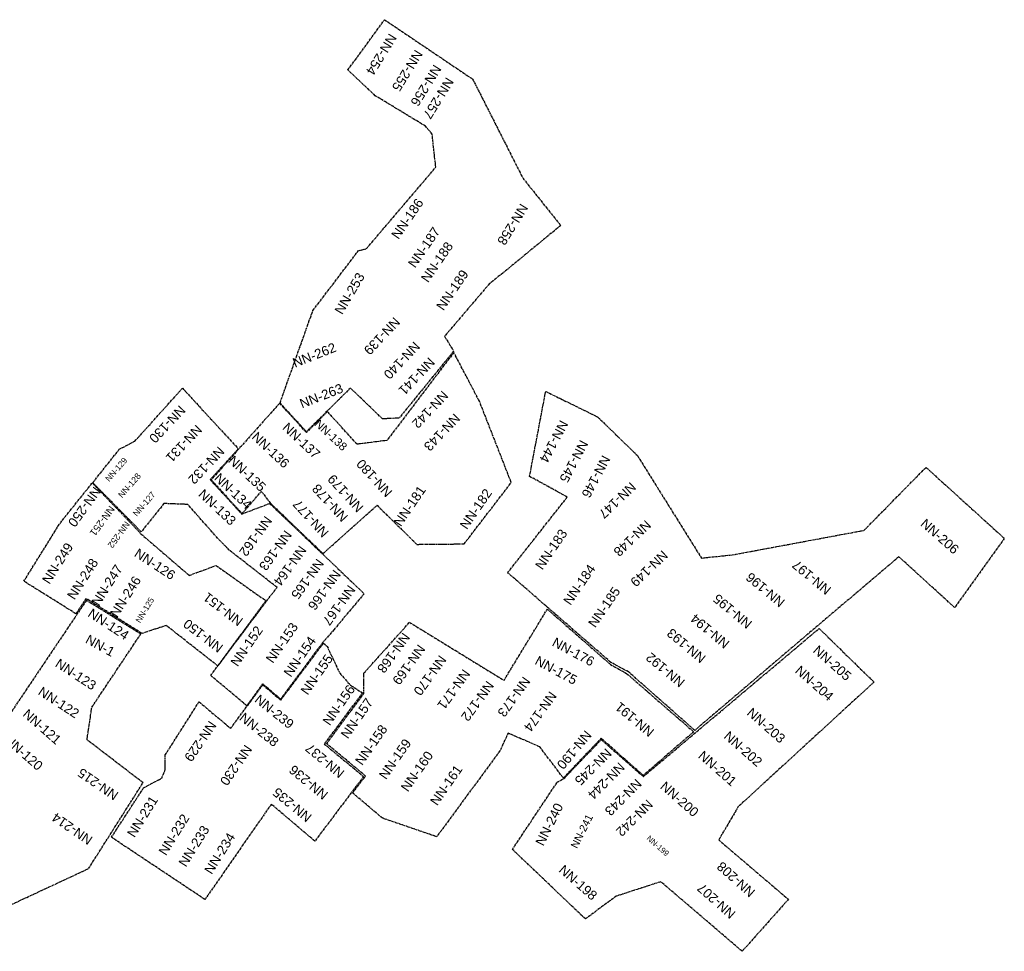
# Model space of a CAD drawing. Header units: metres. Extents: x -1541 to 232, y -245 to 408.
# Tile 4 of 4: x -68 to 232, y -44 to 240. Entities that reach past the tile are written whole.
import ezdxf
from ezdxf.enums import TextEntityAlignment as Align

# ---------------------------------------------------------------- set-up
doc = ezdxf.new("R2010")
doc.units = ezdxf.units.M
doc.header["$MEASUREMENT"] = 0
doc.linetypes.add('PHANTOM2', pattern=[1.25, 0.625, -0.125, 0.125, -0.125, 0.125, -0.125])
doc.layers.add('FAT AREA', color=134, linetype='PHANTOM2', lineweight=30)
doc.layers.add('Home Number', color=6, linetype='Continuous')
doc.styles.get("Standard").update_dxf_attribs({"font": 'arial.ttf'})

msp = doc.modelspace()

# ---------------------------------------------------------------- linework, layer by layer
at = {"layer": 'FAT AREA'}
for points in [[(32.55, 127.61), (19.12, 114.34), (11.11, 123.12), (21.12, 151.2), (34.93, 169.36), (37.41, 170.04), (58.52, 194.83), (57.4, 204.89), (55.38, 207.3), (40.09, 216.56), (31.77, 224.39), (42.91, 239.68), (69.74, 221.6), (85, 191.5), (96.53, 177.08), (78.91, 162.59), (74.89, 159.41), (61.18, 143.36), (63.94, 138.84), (47.37, 118.49), (42.32, 118.24)], [(-9.83, 99.72), (-0.42, 89.37), (5.41, 96.19), (8.13, 92.67), (24.19, 77.26), (40.63, 91.95), (52.75, 80.07), (67.15, 80.21), (81.48, 98.87), (71.8, 123.59), (64.01, 138.45), (43.66, 111.69), (34.55, 110.53), (25.55, 120.46), (19.13, 114.12), (11.01, 123.03)], [(-24.21, 92.49), (-31.13, 83.88), (-45.87, 98.84), (-37.79, 109), (-33.05, 111.47), (-18.56, 127.58), (-1.59, 109.13), (-10.14, 99.75), (-0.53, 89.3), (7.96, 92.52), (36.71, 65.06), (27.49, 54.08), (24.06, 50.15), (11.29, 33.01), (5.83, 37.62), (1.01, 30.96), (-9.98, 40.18), (7.02, 62.78), (10.21, 66.96), (-4.34, 78.34), (-7.89, 81.95), (-16.95, 92.21)], [(91.97, 126.6), (107.77, 118.84), (119.88, 107.07), (139.35, 75.91), (148.74, 76.87), (188.86, 84.34), (207.71, 103.5), (231.54, 81.89), (216.41, 60.85), (199.44, 76.3), (137.32, 23.48), (117.2, 41.25), (111.78, 44.17), (80.41, 71.46), (98.54, 94.45), (87.06, 100.74)], [(-30.9, 52.97), (-47.91, 63.61), (-50.98, 58.95), (-66.83, 68.85), (-56.36, 85.7), (-55.09, 87.43), (-46.02, 98.77), (-31.24, 83.31), (-16.53, 70.62), (-8.37, 73.64), (6.82, 62.94), (-7.87, 43.11), (-23.5, 55.39)], [(-89.4, -41.24), (-83.04, -34.94), (-77.31, -32.6), (-47.15, -18.56), (-30.58, 7.55), (-47.62, 20.61), (-46.15, 30.54), (-31.27, 52.78), (-47.82, 63.04), (-72.83, 25.87), (-111.81, 1.92), (-127.23, -10.65), (-113.71, -21.27), (-114.89, -28.15)], [(137.01, 23.04), (121.64, 9.77), (108.85, 21.07), (97.35, 9), (90.16, 18.46), (80.52, 22.65), (78.02, 17.22), (58.8, -8.87), (42.28, -3.2), (33.17, 4.44), (37.17, 9.59), (25.29, 19.44), (36.66, 34.73), (36.67, 40.94), (50.52, 56.35), (79.29, 38.7), (92.47, 60.37), (111.7, 43.51), (116.58, 40.8)], [(191.87, 38.16), (150.57, 0.27), (144.61, -9.84), (165.82, -27.92), (151.74, -43.73), (126.99, -22.57), (113.41, -26.98), (104.04, -33.89), (81.85, -12.72), (95.46, 7.71), (97.53, 8.84), (108.88, 20.66), (121.69, 9.43), (175.19, 54.48)], [(36.21, 34.9), (24.57, 19.33), (36.54, 9.46), (21.71, -10.23), (8.47, 1), (4.15, -5.12), (-11.72, -27.98), (-40.18, -9.04), (-30.39, 6.02), (-24.83, 8.98), (-23.89, 11.43), (-23.8, 16.04), (-13.51, 32.2), (-3.91, 24.05), (5.88, 37.35), (11.32, 32.66), (24.33, 49.98), (25.46, 49.01), (29.28, 40.87), (32.6, 37.2)]]:
    msp.add_lwpolyline(points, close=True, dxfattribs=at)

# ---------------------------------------------------------------- texts
at = {"layer": 'Home Number', "color": 6}
for s, rotation, p in [('NN-254', 238.2573, (41.96, 229.12)), ('NN-255', 238.2573, (49.86, 224.18)), ('NN-256', 238.2573, (55.54, 219.66)), ('NN-257', 238.2573, (59.32, 215.79)), ('NN-186', 55.4716, (49.87, 179.14)), ('NN-258', 238.2573, (81.92, 177.39)), ('NN-187', 55.4716, (54.95, 170.42)), ('NN-188', 55.4716, (58.9, 165.96)), ('NN-253', 59.402, (32.29, 156.41)), ('NN-189', 55.4716, (63.57, 157.44)), ('NN-139', 226.6151, (42.14, 143.42)), ('NN-262', 21.5634, (21.56, 137.66)), ('NN-140', 226.6151, (48.18, 136.03)), ('NN-141', 226.6151, (52.71, 131.2)), ('NN-263', 21.5634, (23.69, 125.25)), ('NN-124', 326.9086, (-41.07, 55.78)), ('NN-1', 331.3448, (-43.59, 49.28)), ('NN-168', 234.226, (45.67, 47.02)), ('NN-176', 331.7806, (100.4, 47.38)), ('NN-169', 234.226, (50.32, 43.46)), ('NN-123', 326.9086, (-51.02, 40.53)), ('NN-170', 234.226, (56.76, 40.19)), ('NN-175', 331.7806, (95.16, 41.77)), ('NN-171', 234.226, (63.99, 35.93)), ('NN-173', 234.226, (82.31, 33.66)), ('NN-122', 326.9086, (-56.22, 31.99)), ('NN-172', 234.226, (71.22, 32.37)), ('NN-157', 55.1255, (34.52, 27.16)), ('NN-174', 234.226, (90.33, 29.2)), ('NN-191', 140.2157, (119.02, 26.78)), ('NN-121', 318.7122, (-61.31, 24.58)), ('NN-158', 55.1255, (38.88, 19.07)), ('NN-120', 318.7122, (-66.89, 16.67)), ('NN-190', 230.1734, (100.66, 17.56)), ('NN-159', 55.1255, (46.12, 14.77)), ('NN-160', 55.1255, (52.79, 11.03)), ('NN-161', 55.1255, (61.69, 6.82)), ('NN-215', 145.4796, (-44.29, 7.11)), ('NN-214', 145.4796, (-52.14, -6.46))]:
    msp.add_text(s, height=2.863, rotation=rotation, dxfattribs=at).set_placement(p, align=Align.MIDDLE_CENTER)
at = {"layer": 'Home Number', "color": 3}
for s, height, rotation, p in [('NN-142', 2.863, 226.6151, (56.79, 121.09)), ('NN-137', 2.863, 316.8683, (17.62, 111.63)), ('NN-138', 2.476, 316.8683, (26.62, 113.3)), ('NN-143', 2.863, 226.6151, (60.41, 114.15)), ('NN-136', 2.863, 316.8683, (8.27, 108.78)), ('NN-135', 2.863, 316.8683, (1.12, 101.61)), ('NN-180', 2.863, 132.4187, (39.81, 100.21)), ('NN-134', 2.863, 316.8683, (-3.15, 96.25)), ('NN-179', 2.863, 132.4187, (31.05, 95.59)), ('NN-178', 2.863, 132.4187, (26.32, 92.67)), ('NN-181', 2.863, 55.4716, (50.57, 91.76)), ('NN-182', 2.863, 55.4716, (70.7, 90.85)), ('NN-177', 2.863, 132.4187, (20.48, 87.94)), ('NN-205', 2.863, 318.674, (179.2, 43.97)), ('NN-204', 2.863, 318.674, (173.75, 37.81)), ('NN-203', 2.863, 318.674, (159.07, 24.98)), ('NN-202', 2.863, 318.674, (152.06, 17.86)), ('NN-245', 2.863, 224.9786, (106.42, 12.38)), ('NN-201', 2.863, 318.674, (144.26, 11.91)), ('NN-244', 2.863, 224.9786, (110.43, 8.11)), ('NN-243', 2.863, 224.9786, (115.58, 3.1)), ('NN-200', 2.863, 318.674, (132.7, 2.57)), ('NN-240', 2.863, 63.4178, (93.04, -5.11)), ('NN-242', 2.863, 224.9786, (118.97, -3.17)), ('NN-241', 2.29, 63.4178, (102.94, -7.21)), ('NN-199', 1.682, 318.674, (126.12, -11.64)), ('NN-198', 2.863, 318.674, (101.83, -22.81)), ('NN-208', 2.863, 138.3877, (149.86, -21.86)), ('NN-207', 2.863, 138.3877, (143.89, -28.45))]:
    msp.add_text(s, height=height, rotation=rotation, dxfattribs=at).set_placement(p, align=Align.MIDDLE_CENTER)
at = {"layer": 'Home Number', "color": 5}
for s, height, rotation, p in [('NN-130', 2.863, 226.6159, (-23.19, 116.61)), ('NN-131', 2.863, 226.6159, (-18.13, 110.72)), ('NN-132', 2.863, 226.6159, (-11.3, 104.08)), ('NN-129', 1.791, 48.8972, (-38.73, 102.83)), ('NN-128', 1.857, 48.8972, (-34.7, 98)), ('NN-127', 1.839, 48.8972, (-30.25, 92.35)), ('NN-133', 2.863, 316.8683, (-7.98, 91.35)), ('NN-162', 2.863, 234.226, (3.71, 82.53)), ('NN-163', 2.863, 234.226, (9.73, 78.19)), ('NN-164', 2.863, 234.226, (14.17, 73.56)), ('NN-165', 2.863, 234.226, (19.49, 69.52)), ('NN-166', 2.863, 234.226, (24.62, 66.17)), ('NN-167', 2.863, 234.226, (29.06, 61.53)), ('NN-152', 2.863, 55.1255, (0.95, 49.12)), ('NN-153', 2.863, 55.1255, (11.68, 50.15)), ('NN-154', 2.863, 55.1255, (17.13, 45.93))]:
    msp.add_text(s, height=height, rotation=rotation, dxfattribs=at).set_placement(p, align=Align.MIDDLE_CENTER)
at = {"layer": 'Home Number', "color": 1}
for s, rotation, p in [('NN-144', 242.0452, (94.45, 111.36)), ('NN-145', 242.0452, (100.54, 105.33)), ('NN-146', 242.0452, (107.28, 100.68)), ('NN-147', 223.6148, (113.75, 93.45)), ('NN-148', 223.6148, (118.33, 81.9)), ('NN-206', 318.674, (211.92, 82.51)), ('NN-183', 55.4716, (93.66, 78.57)), ('NN-149', 223.6148, (123.44, 72.7)), ('NN-184', 55.4716, (102.22, 67.81)), ('NN-197', 140.2157, (172.89, 70)), ('NN-196', 140.2157, (158.81, 66.24)), ('NN-185', 55.4716, (109.77, 60.97)), ('NN-195', 140.2157, (148.83, 59.7)), ('NN-194', 140.2157, (141.96, 53.65)), ('NN-193', 140.2157, (134.75, 49.23)), ('NN-192', 140.2157, (128.37, 41.87))]:
    msp.add_text(s, height=2.863, rotation=rotation, dxfattribs=at).set_placement(p, align=Align.MIDDLE_CENTER)
at = {"layer": 'Home Number', "color": 2}
for s, height, rotation, p in [('NN-250', 2.863, 233.8443, (-48.38, 91.45)), ('NN-251', 2.176, 233.8443, (-42.98, 87.18)), ('NN-252', 1.911, 233.8443, (-37.95, 83.01)), ('NN-249', 2.863, 57.5094, (-56.58, 74.31)), ('NN-126', 2.863, 326.9086, (-26.96, 74.06)), ('NN-248', 2.863, 57.5094, (-48.96, 69.55)), ('NN-247', 2.863, 57.5094, (-41.5, 67.65)), ('NN-246', 2.863, 57.5094, (-35.94, 64.16)), ('NN-125', 1.753, 59.0173, (-30.04, 60.07)), ('NN-151', 2.863, 142.6155, (-6.22, 60.31)), ('NN-150', 2.863, 142.6155, (-12.28, 52.24))]:
    msp.add_text(s, height=height, rotation=rotation, dxfattribs=at).set_placement(p, align=Align.MIDDLE_CENTER)
at = {"layer": 'Home Number', "color": 30, "true_color": 0xf26722}
for s, rotation, p in [('NN-155', 55.1255, (22.29, 40.48)), ('NN-156', 55.1255, (29.01, 31.18)), ('NN-239', 321.3611, (9.39, 29.17)), ('NN-238', 321.3611, (4.78, 23.7)), ('NN-229', 235.665, (-13.13, 20.15)), ('NN-230', 235.665, (-2.26, 12.88)), ('NN-237', 140.4613, (24.76, 14.25)), ('NN-236', 140.4613, (19.79, 7.66)), ('NN-231', 57.9754, (-30.76, -2.75)), ('NN-235', 140.4613, (14.81, 0.82)), ('NN-232', 57.9754, (-21.18, -8.23)), ('NN-233', 57.9754, (-15.08, -11.71)), ('NN-234', 57.9754, (-7.24, -13.95))]:
    msp.add_text(s, height=2.863, rotation=rotation, dxfattribs=at).set_placement(p, align=Align.MIDDLE_CENTER)

doc.saveas('drawing.dxf')
